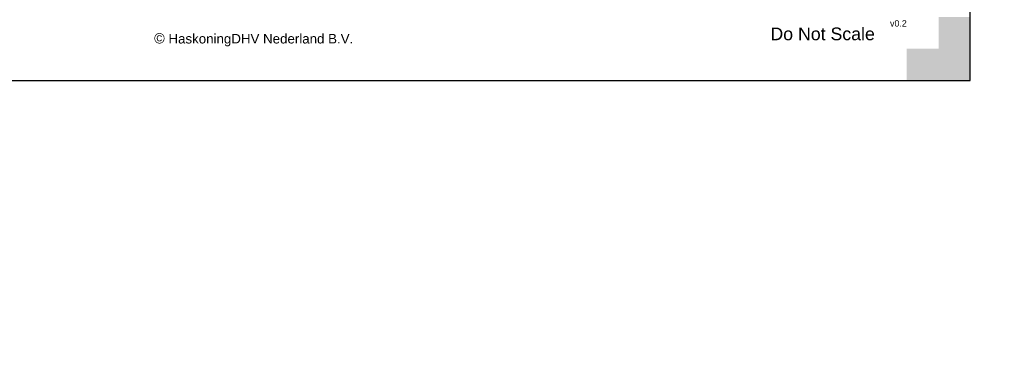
# Model space of a CAD drawing. Header units: metres. Extents: x 0 to 4289, y -45 to 594.
# Tile 2 of 11: x 691 to 846, y -45 to 10. Entities that reach past the tile are written whole.
import ezdxf
from ezdxf.enums import TextEntityAlignment as Align

# ---------------------------------------------------------------- set-up
doc = ezdxf.new("R2010")
doc.units = ezdxf.units.M
for name, color, linetype, lineweight in [('A-ANNO-TTLB', 1, 'Continuous', 13), ('C-ANNO-GENF-TEXT-N_18', 1, 'Continuous', 30), ('C-ANNO-GENF-TEXT-N_35', 3, 'Continuous', 30), ('X-XX-AL-TEKENBLAD-S', 7, 'Continuous', 25), ('X-XX-AL-TEKENBLAD_KADER-G', 7, 'Continuous', 25), ('X-XX-AL-TEKENBLAD_KADER_AFSNIJMARKERING-G', 7, 'Continuous', 25)]:
    doc.layers.add(name, color=color, linetype=linetype, lineweight=lineweight)
doc.styles.add('RHTITLEBLOCK', font='arial.ttf')
doc.styles.get("Standard").update_dxf_attribs({"font": 'arial.ttf'})

# ---------------------------------------------------------------- blocks, each defined once
blk = doc.blocks.new('SAL-TEKENBLAD_A1-SO')
at = {"layer": 'X-XX-AL-TEKENBLAD_KADER_AFSNIJMARKERING-G'}
blk.add_hatch(color=256, dxfattribs=at).paths.add_polyline_path([(831, 0), (841, 0), (841, 10), (836, 10), (836, 5), (831, 5)])
at = {"layer": 'X-XX-AL-TEKENBLAD_KADER-G'}
for p, q in [((841, 0), (841, 594)), ((0, 0), (841, 0))]:
    blk.add_line(p, q, dxfattribs=at)

msp = doc.modelspace()

# ---------------------------------------------------------------- block references
at = {"layer": 'X-XX-AL-TEKENBLAD-S'}
msp.add_blockref('SAL-TEKENBLAD_A1-SO', (0, 0), dxfattribs=at)

# ---------------------------------------------------------------- texts
at = {"layer": 'A-ANNO-TTLB'}
msp.add_text('Do Not Scale', height=1.9995, dxfattribs=at).set_placement((809.51, 6.35))
at = {"layer": 'C-ANNO-GENF-TEXT-N_18', "insert": (712.42, 7.46), "char_height": 1.5, "width": 48.2429, "attachment_point": 1}
msp.add_mtext('{\\H1.08333x;©} HaskoningDHV Nederland B.V.', dxfattribs=at)
at = {"layer": 'C-ANNO-GENF-TEXT-N_35', "lineweight": 30, "flags": 104}
msp.add_attdef('PROJECT-DESC', text='Renovatie AGL‐installatie Bonaire International Airport', height=3.5, dxfattribs=at).set_placement((732, 85.9), align=Align.TOP_LEFT)
at = {"layer": 'Defpoints', "style": 'RHTITLEBLOCK'}
msp.add_text('v0.2', height=1, dxfattribs=at).set_placement((831, 8.5), align=Align.RIGHT)

doc.saveas('drawing.dxf')
